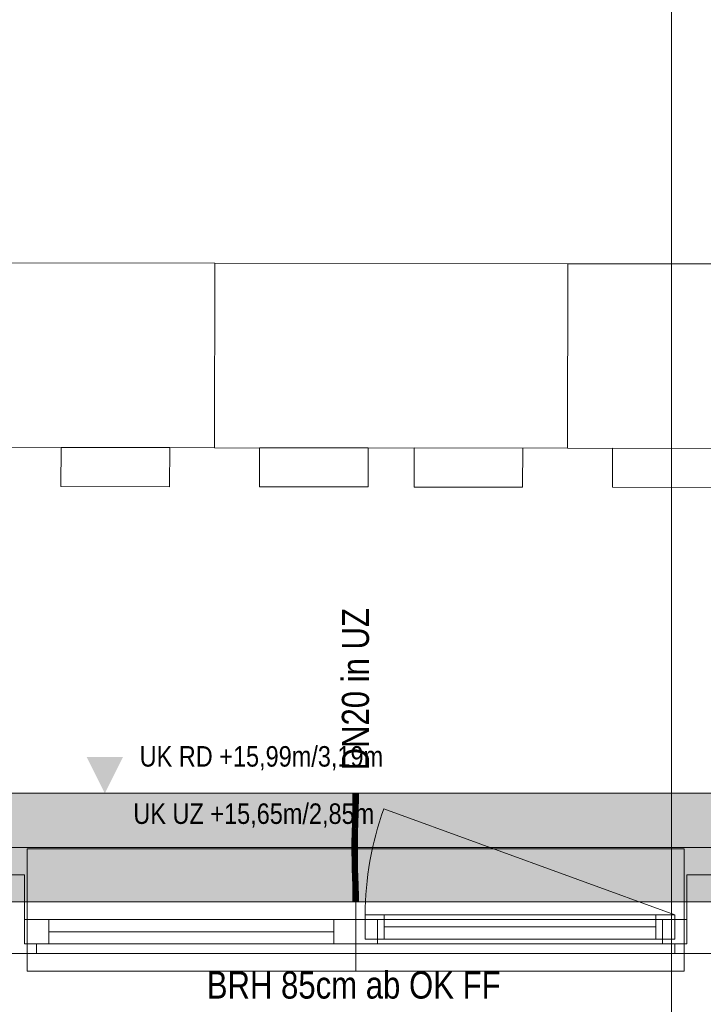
# Model space of a CAD drawing. Extents: x -620 to 300, y 62 to 1112.
# Tile 30 of 53: x -68 to -17, y 373 to 445. Entities that reach past the tile are written whole.
import ezdxf
from ezdxf.lldxf.tags import DXFTag

# ---------------------------------------------------------------- set-up
doc = ezdxf.new("R2010")
doc.units = 0
doc.layers.get('0').update_dxf_attribs({"lineweight": 13})
for name, color, linetype, lineweight, true_color in [('00_Beschriftung UZ', 3, 'Continuous', 13, 0x00ff00), ('30 -33 Aussenwände- 7 Fassade_ Elemente', 7, 'Continuous', 9, 0x00aacc), ('30 -35 Decken- 1 Konstruktion-Träger- Stahlbeton', 7, 'grob-A06GA1UR8I', 13, 0x33aa00), ('60- 61 allgemeine Ausstattung- 1 Möbel', 7, 'Continuous', 9, 0x00cccc), ('70 -75 Raumstempel-2 Verweislinie', 3, 'Continuous', 9, 0x00ff00), ('E_Leerrohr 20', 7, 'Continuous', 13, 0xcc0099), ('E_Leerrohr 20-Shading', 7, 'Continuous', 13, 0xcc0099), ('iwb_Schraffur_Unterzug', 7, 'Continuous', 5, 0xffffcc)]:
    doc.layers.add(name, color=color, linetype=linetype, lineweight=lineweight, true_color=true_color)
doc.layers.add('70 -71 Achsen- 1 Gebäudeachsen', color=7, linetype='STRICHPUNKT2-A06GA1UQ8I', lineweight=18)
doc.layers.add('Detailelementbeschriftung', color=7, linetype='Continuous', lineweight=9)
doc.styles.get("Standard").update_dxf_attribs({"font": 'ARIALN.TTF'})
tags = doc.linetypes.add('grob-A06GA1UR8I', pattern=[14, 3, -8, 3]).pattern_tags.tags
tags[8:9] = [DXFTag(74, 4), DXFTag(75, 0), DXFTag(340, '0'), DXFTag(46, 0.0), DXFTag(50, 0.0), DXFTag(44, 0.0), DXFTag(45, 0.0)]
tags[6:7] = [DXFTag(74, 4), DXFTag(75, 0), DXFTag(340, '0'), DXFTag(46, 0.0), DXFTag(50, 0.0), DXFTag(44, 0.0), DXFTag(45, 0.0)]
tags[4:5] = [DXFTag(74, 4), DXFTag(75, 0), DXFTag(340, '0'), DXFTag(46, 0.0), DXFTag(50, 0.0), DXFTag(44, 0.0), DXFTag(45, 0.0)]
tags = doc.linetypes.add('STRICHPUNKT2', pattern=[12.7, 6.35, -3.175, 0, -3.175]).pattern_tags.tags
tags[10:11] = [DXFTag(74, 4), DXFTag(75, 0), DXFTag(340, '0'), DXFTag(46, 0.0), DXFTag(50, 0.0), DXFTag(44, 0.0), DXFTag(45, 0.0)]
tags[8:9] = [DXFTag(74, 4), DXFTag(75, 0), DXFTag(340, '0'), DXFTag(46, 0.0), DXFTag(50, 0.0), DXFTag(44, 0.0), DXFTag(45, 0.0)]
tags[6:7] = [DXFTag(74, 4), DXFTag(75, 0), DXFTag(340, '0'), DXFTag(46, 0.0), DXFTag(50, 0.0), DXFTag(44, 0.0), DXFTag(45, 0.0)]
tags[4:5] = [DXFTag(74, 4), DXFTag(75, 0), DXFTag(340, '0'), DXFTag(46, 0.0), DXFTag(50, 0.0), DXFTag(44, 0.0), DXFTag(45, 0.0)]
tags = doc.linetypes.add('STRICHPUNKT2-A06GA1UQ8I', pattern=[12.7, 6.35, -3.175, 0, -3.175]).pattern_tags.tags
tags[10:11] = [DXFTag(74, 4), DXFTag(75, 0), DXFTag(340, '0'), DXFTag(46, 0.0), DXFTag(50, 0.0), DXFTag(44, 0.0), DXFTag(45, 0.0)]
tags[8:9] = [DXFTag(74, 4), DXFTag(75, 0), DXFTag(340, '0'), DXFTag(46, 0.0), DXFTag(50, 0.0), DXFTag(44, 0.0), DXFTag(45, 0.0)]
tags[6:7] = [DXFTag(74, 4), DXFTag(75, 0), DXFTag(340, '0'), DXFTag(46, 0.0), DXFTag(50, 0.0), DXFTag(44, 0.0), DXFTag(45, 0.0)]
tags[4:5] = [DXFTag(74, 4), DXFTag(75, 0), DXFTag(340, '0'), DXFTag(46, 0.0), DXFTag(50, 0.0), DXFTag(44, 0.0), DXFTag(45, 0.0)]

# ---------------------------------------------------------------- blocks, each defined once
blk = doc.blocks.new('Shading-A06GA1RM8I', base_point=(-42.94, 385.55))
at = {"layer": 'E_Leerrohr 20-Shading', "color": 224, "true_color": 0x8d0069}
for points in [[(-43.221, 388.453), (-43.28, 388.453), (-43.227, 387.731), (-43.286, 387.732)], [(-42.924, 388.453), (-42.938, 388.453), (-42.933, 387.726), (-42.944, 387.726)], [(-42.89, 387.726), (-42.88, 388.453), (-42.933, 387.726), (-42.924, 388.453)], [(-42.886, 387.726), (-42.88, 388.453), (-42.89, 387.726)], [(-43.227, 387.731), (-43.286, 387.732), (-43.244, 387.007), (-43.301, 387.009)], [(-43.243, 387.007), (-43.227, 387.731), (-43.244, 387.007)], [(-42.933, 387.726), (-42.944, 387.726), (-42.953, 387), (-42.96, 387)], [(-42.953, 387), (-42.936, 387), (-42.933, 387.726), (-42.914, 387.726)], [(-42.936, 387), (-42.917, 386.999), (-42.914, 387.726), (-42.89, 387.726)], [(-42.901, 386.999), (-42.886, 387.726), (-42.917, 386.999), (-42.89, 387.726)], [(-43.244, 387.007), (-43.301, 387.009), (-43.267, 386.283), (-43.321, 386.284)], [(-43.267, 386.283), (-43.263, 386.283), (-43.244, 387.007), (-43.243, 387.007)], [(-43.263, 386.283), (-43.262, 386.283), (-43.243, 387.007)], [(-42.953, 387), (-42.96, 387), (-42.978, 386.275), (-42.979, 386.275)], [(-42.953, 387), (-42.978, 386.275), (-42.951, 387), (-42.974, 386.275)], [(-42.974, 386.275), (-42.963, 386.275), (-42.951, 387), (-42.936, 387)], [(-42.963, 386.275), (-42.95, 386.274), (-42.936, 387), (-42.917, 386.999)], [(-42.921, 386.274), (-42.901, 386.999), (-42.95, 386.274), (-42.917, 386.999)], [(-43.34, 385.559), (-43.275, 386.008), (-43.321, 386.284), (-43.267, 386.283)], [(-43.267, 386.283), (-43.275, 386.008), (-43.263, 386.283), (-43.27, 386.047)], [(-43.27, 386.047), (-43.268, 386.057), (-43.263, 386.283), (-43.262, 386.283)], [(-42.978, 386.275), (-42.986, 386.013), (-42.974, 386.275), (-42.985, 385.904)], [(-42.978, 386.275), (-42.979, 386.275), (-42.986, 386.013)], [(-42.985, 385.904), (-42.984, 385.708), (-42.974, 386.275), (-42.963, 386.275)], [(-42.984, 385.708), (-42.983, 385.551), (-42.963, 386.275), (-42.95, 386.274)], [(-42.94, 385.55), (-42.921, 386.274), (-42.983, 385.551), (-42.95, 386.274)], [(-43.291, 385.558), (-43.34, 385.559), (-43.314, 384.831), (-43.353, 384.832)], [(-43.291, 385.558), (-43.285, 385.688), (-43.34, 385.559), (-43.275, 386.008)], [(-43.295, 384.831), (-43.281, 385.557), (-43.314, 384.831), (-43.291, 385.558)], [(-43.281, 385.557), (-43.268, 386.057), (-43.291, 385.558)], [(-43.275, 386.008), (-43.285, 385.688), (-43.27, 386.047), (-43.271, 385.993)], [(-43.271, 385.993), (-43.268, 386.057), (-43.27, 386.047)], [(-43.009, 384.828), (-42.99, 385.551), (-43.012, 384.828), (-42.996, 385.551)], [(-42.996, 385.551), (-42.999, 385.551), (-43.012, 384.828)], [(-43.006, 384.828), (-42.983, 385.551), (-43.009, 384.828), (-42.99, 385.551)], [(-43.005, 384.828), (-42.983, 385.551), (-42.995, 385.156)], [(-43.005, 384.828), (-42.953, 384.827), (-42.983, 385.551), (-42.94, 385.55)], [(-42.986, 386.013), (-42.999, 385.551), (-42.985, 385.904), (-42.996, 385.551)], [(-42.996, 385.551), (-42.99, 385.551), (-42.985, 385.904), (-42.984, 385.708)], [(-42.99, 385.551), (-42.983, 385.551), (-42.984, 385.708)], [(-43.316, 384.47), (-43.314, 384.831), (-43.355, 384.471), (-43.353, 384.832)], [(-43.298, 384.104), (-43.295, 384.831), (-43.319, 384.104), (-43.314, 384.831)], [(-43.013, 384.465), (-43.009, 384.828), (-43.014, 384.465), (-43.012, 384.828)], [(-43.008, 384.465), (-43.006, 384.828), (-43.013, 384.465), (-43.009, 384.828)], [(-43.008, 384.465), (-42.955, 384.464), (-43.005, 384.828), (-42.953, 384.827)], [(-43.008, 384.465), (-43.005, 384.828), (-43.008, 384.538)], [(-43.005, 384.828), (-43.006, 384.828), (-43.008, 384.538)], [(-43.006, 384.828), (-43.005, 384.828), (-42.995, 385.156)], [(-43.319, 384.104), (-43.316, 384.47), (-43.357, 384.104), (-43.355, 384.471)], [(-43.319, 384.104), (-43.357, 384.104), (-43.306, 383.493), (-43.349, 383.492)], [(-43.29, 383.494), (-43.298, 384.104), (-43.306, 383.493), (-43.319, 384.104)], [(-43.015, 384.105), (-43.013, 384.105), (-43.014, 384.302), (-43.012, 384.165)], [(-43.013, 384.465), (-43.014, 384.302), (-43.009, 384.465), (-43.012, 384.165)], [(-43.014, 384.302), (-43.013, 384.465), (-43.014, 384.465)], [(-43.013, 384.105), (-43.011, 384.105), (-43.012, 384.165)], [(-42.998, 383.499), (-43.011, 384.105), (-43.007, 383.499), (-43.013, 384.105)], [(-43.012, 384.165), (-43.011, 384.105), (-43.009, 384.465), (-43.008, 384.465)], [(-43.011, 384.105), (-42.957, 384.105), (-43.008, 384.465), (-42.955, 384.464)], [(-42.949, 383.5), (-42.957, 384.105), (-42.998, 383.499), (-43.011, 384.105)], [(-43.306, 383.493), (-43.349, 383.492), (-43.28, 382.884), (-43.334, 382.882)], [(-43.275, 382.884), (-43.29, 383.494), (-43.28, 382.884), (-43.306, 383.493)], [(-42.998, 383.499), (-43.007, 383.499), (-42.972, 382.892), (-42.993, 382.892)], [(-42.934, 382.893), (-42.949, 383.5), (-42.972, 382.892), (-42.998, 383.499)], [(-43.334, 382.882), (-43.313, 382.715), (-43.28, 382.884), (-43.272, 382.715)], [(-43.313, 382.715), (-43.334, 382.882), (-43.329, 382.714)], [(-43.316, 382.273), (-43.257, 382.275), (-43.329, 382.714), (-43.313, 382.715)], [(-43.313, 382.715), (-43.257, 382.275), (-43.272, 382.715), (-43.268, 382.645)], [(-43.268, 382.645), (-43.275, 382.884), (-43.28, 382.884)], [(-42.964, 382.717), (-42.972, 382.892), (-42.987, 382.717), (-42.993, 382.892)], [(-42.942, 382.284), (-42.964, 382.717), (-42.974, 382.283), (-42.987, 382.717)], [(-42.929, 382.718), (-42.934, 382.893), (-42.964, 382.717), (-42.972, 382.892)], [(-42.942, 382.284), (-42.916, 382.285), (-42.964, 382.717), (-42.929, 382.718)], [(-43.257, 382.275), (-43.316, 382.273), (-43.24, 381.667), (-43.298, 381.666)], [(-42.942, 382.284), (-42.974, 382.283), (-42.911, 381.675), (-42.957, 381.674)], [(-42.898, 381.676), (-42.916, 382.285), (-42.911, 381.675), (-42.942, 382.284)], [(-43.24, 381.667), (-43.298, 381.666), (-43.227, 381.06), (-43.285, 381.059)], [(-43.227, 381.06), (-43.285, 381.059), (-43.225, 380.453), (-43.28, 380.453)], [(-43.226, 381.06), (-43.24, 381.667), (-43.227, 381.06), (-43.24, 381.667)], [(-43.225, 380.453), (-43.223, 380.453), (-43.227, 381.06), (-43.226, 381.06)], [(-43.223, 380.453), (-43.221, 380.453), (-43.226, 381.06)], [(-42.911, 381.675), (-42.957, 381.674), (-42.889, 381.065), (-42.943, 381.064)], [(-42.88, 380.453), (-42.889, 381.065), (-42.938, 380.453), (-42.943, 381.064)], [(-42.885, 381.065), (-42.898, 381.676), (-42.889, 381.065), (-42.911, 381.675)], [(-42.88, 380.453), (-42.885, 381.065), (-42.889, 381.065)]]:
    blk.add_solid(points, dxfattribs=at)
at = {"layer": 'E_Leerrohr 20-Shading', "color": 222, "true_color": 0xc40093}
for points in [[(-43.08, 388.453), (-43.221, 388.453), (-43.086, 387.729), (-43.227, 387.731)], [(-43.08, 388.453), (-43.086, 387.729), (-43.081, 387.728)], [(-43.075, 387.728), (-43.08, 388.453), (-43.081, 387.728)], [(-42.944, 387.726), (-42.938, 388.453), (-43.075, 387.728), (-43.08, 388.453)], [(-43.182, 387.73), (-43.227, 387.731), (-43.179, 387.006), (-43.243, 387.007)], [(-43.101, 387.004), (-43.086, 387.729), (-43.179, 387.006), (-43.182, 387.73)], [(-43.086, 387.729), (-43.101, 387.004), (-43.097, 387.004)], [(-43.086, 387.003), (-43.081, 387.728), (-43.097, 387.004), (-43.086, 387.729)], [(-43.064, 387.003), (-43.075, 387.728), (-43.086, 387.003), (-43.081, 387.728)], [(-42.96, 387), (-42.944, 387.726), (-43.064, 387.003), (-43.075, 387.728)], [(-43.179, 387.006), (-43.243, 387.007), (-43.178, 386.28), (-43.262, 386.283)], [(-43.178, 386.28), (-43.134, 386.279), (-43.179, 387.006), (-43.123, 387.004)], [(-43.134, 386.279), (-43.121, 386.279), (-43.123, 387.004), (-43.101, 387.004)], [(-43.101, 387.004), (-43.121, 386.279), (-43.119, 386.279)], [(-43.11, 386.279), (-43.097, 387.004), (-43.119, 386.279), (-43.101, 387.004)], [(-43.092, 386.278), (-43.086, 387.003), (-43.11, 386.279), (-43.097, 387.004)], [(-43.05, 386.277), (-43.064, 387.003), (-43.092, 386.278), (-43.086, 387.003)], [(-42.979, 386.275), (-42.96, 387), (-43.05, 386.277), (-43.064, 387.003)], [(-43.268, 386.057), (-43.177, 385.699), (-43.262, 386.283), (-43.178, 386.28)], [(-43.178, 386.28), (-43.177, 385.699), (-43.134, 386.279), (-43.145, 385.573)], [(-43.145, 385.573), (-43.14, 385.554), (-43.134, 386.279), (-43.121, 386.279)], [(-43.119, 386.279), (-43.121, 386.279), (-43.136, 385.554), (-43.14, 385.554)], [(-43.122, 385.554), (-43.11, 386.279), (-43.136, 385.554), (-43.119, 386.279)], [(-43.094, 386.014), (-43.092, 386.278), (-43.114, 386.015), (-43.11, 386.279)], [(-43.046, 386.014), (-43.05, 386.277), (-43.094, 386.014), (-43.092, 386.278)], [(-42.986, 386.013), (-42.979, 386.275), (-43.046, 386.014), (-43.05, 386.277)], [(-43.259, 385.557), (-43.281, 385.557), (-43.249, 384.831), (-43.295, 384.831)], [(-43.268, 386.057), (-43.281, 385.557), (-43.259, 385.557)], [(-43.259, 385.557), (-43.177, 385.555), (-43.268, 386.057), (-43.177, 385.699)], [(-43.249, 384.831), (-43.173, 384.83), (-43.259, 385.557), (-43.177, 385.555)], [(-43.177, 385.699), (-43.177, 385.555), (-43.145, 385.573), (-43.145, 385.554)], [(-43.177, 385.555), (-43.173, 384.83), (-43.145, 385.554), (-43.153, 384.829)], [(-43.153, 384.829), (-43.14, 385.554), (-43.145, 385.554)], [(-43.136, 385.554), (-43.14, 385.554), (-43.15, 384.829), (-43.153, 384.829)], [(-43.132, 384.829), (-43.122, 385.554), (-43.15, 384.829), (-43.136, 385.554)], [(-43.145, 385.554), (-43.14, 385.554), (-43.145, 385.573)], [(-43.101, 384.829), (-43.097, 385.553), (-43.132, 384.829), (-43.122, 385.554)], [(-43.122, 385.554), (-43.097, 385.553), (-43.114, 386.015), (-43.094, 386.014)], [(-43.027, 384.828), (-43.037, 385.552), (-43.101, 384.829), (-43.097, 385.553)], [(-43.097, 385.553), (-43.037, 385.552), (-43.094, 386.014), (-43.046, 386.014)], [(-43.037, 385.552), (-42.999, 385.551), (-43.046, 386.014), (-42.986, 386.013)], [(-43.027, 384.828), (-43.02, 384.828), (-43.037, 385.552), (-42.999, 385.551)], [(-43.249, 384.831), (-43.295, 384.831), (-43.247, 384.104), (-43.298, 384.104)], [(-43.249, 384.831), (-43.248, 384.469), (-43.173, 384.83), (-43.168, 384.468)], [(-43.173, 384.83), (-43.168, 384.468), (-43.153, 384.829), (-43.155, 384.468)], [(-43.155, 384.468), (-43.134, 384.467), (-43.15, 384.829), (-43.132, 384.829)], [(-43.15, 384.829), (-43.153, 384.829), (-43.155, 384.468)], [(-43.102, 384.302), (-43.101, 384.829), (-43.135, 384.301), (-43.132, 384.829)], [(-43.102, 384.105), (-43.027, 384.828), (-43.101, 384.829)], [(-43.102, 384.105), (-43.028, 384.105), (-43.027, 384.828), (-43.025, 384.209)], [(-43.026, 384.302), (-43.012, 384.828), (-43.027, 384.828)], [(-43.026, 384.302), (-43.018, 384.302), (-43.012, 384.828), (-43.014, 384.465)], [(-43.247, 384.104), (-43.298, 384.104), (-43.253, 383.494), (-43.29, 383.494)], [(-43.253, 383.494), (-43.15, 383.496), (-43.247, 384.104), (-43.163, 384.105)], [(-43.248, 384.469), (-43.247, 384.104), (-43.168, 384.468), (-43.163, 384.105)], [(-43.164, 384.468), (-43.168, 384.468), (-43.16, 384.105), (-43.163, 384.105)], [(-43.155, 384.468), (-43.164, 384.468), (-43.157, 384.105), (-43.16, 384.105)], [(-43.163, 384.105), (-43.15, 383.496), (-43.16, 384.105), (-43.149, 383.496)], [(-43.149, 383.496), (-43.157, 384.105), (-43.16, 384.105)], [(-43.137, 384.105), (-43.155, 384.468), (-43.157, 384.105)], [(-43.137, 384.105), (-43.157, 384.105), (-43.135, 383.496), (-43.149, 383.496)], [(-43.155, 384.468), (-43.137, 384.105), (-43.134, 384.467)], [(-43.137, 384.105), (-43.102, 384.105), (-43.135, 384.301), (-43.102, 384.302)], [(-43.1, 383.497), (-43.102, 384.105), (-43.135, 383.496), (-43.137, 384.105)], [(-43.102, 384.105), (-43.1, 383.497), (-43.028, 384.105), (-43.028, 384.079)], [(-43.028, 384.079), (-43.1, 383.497), (-43.043, 383.498)], [(-43.025, 384.105), (-43.028, 384.079), (-43.04, 383.498), (-43.043, 383.498)], [(-43.025, 384.105), (-43.04, 383.498), (-43.026, 383.969)], [(-43.04, 383.498), (-43.031, 383.498), (-43.026, 383.969)], [(-43.031, 383.498), (-43.023, 384.105), (-43.026, 383.969)], [(-43.023, 384.105), (-43.031, 383.498), (-43.015, 384.105), (-43.02, 383.499)], [(-43.028, 384.105), (-43.025, 384.105), (-43.025, 384.209)], [(-43.028, 384.079), (-43.025, 384.105), (-43.028, 384.105)], [(-43.026, 384.302), (-43.025, 384.105), (-43.018, 384.302), (-43.023, 384.105)], [(-43.023, 384.105), (-43.025, 384.105), (-43.026, 383.969)], [(-43.023, 384.105), (-43.015, 384.105), (-43.018, 384.302), (-43.014, 384.302)], [(-43.02, 383.499), (-43.007, 383.499), (-43.015, 384.105)], [(-43.018, 384.302), (-43.014, 384.302), (-43.014, 384.465)], [(-43.253, 383.494), (-43.29, 383.494), (-43.263, 382.884), (-43.275, 382.884)], [(-43.263, 382.884), (-43.134, 382.888), (-43.253, 383.494), (-43.15, 383.496)], [(-43.134, 382.888), (-43.149, 383.496), (-43.15, 383.496)], [(-43.135, 383.496), (-43.149, 383.496), (-43.131, 382.888), (-43.134, 382.888)], [(-43.095, 382.889), (-43.1, 383.497), (-43.131, 382.888), (-43.135, 383.496)], [(-43.095, 382.889), (-43.058, 382.89), (-43.1, 383.497), (-43.04, 383.498)], [(-43.058, 382.89), (-43.041, 382.89), (-43.04, 383.498), (-43.031, 383.498)], [(-42.993, 382.892), (-43.007, 383.499), (-43.041, 382.89), (-43.031, 383.498)], [(-43.263, 382.884), (-43.275, 382.884), (-43.268, 382.645)], [(-43.268, 382.645), (-43.116, 382.279), (-43.267, 382.715), (-43.129, 382.717)], [(-43.116, 382.279), (-43.268, 382.645), (-43.257, 382.275)], [(-43.129, 382.717), (-43.134, 382.888), (-43.267, 382.715), (-43.263, 382.884)], [(-43.131, 382.888), (-43.134, 382.888), (-43.129, 382.717)], [(-43.09, 382.28), (-43.095, 382.889), (-43.129, 382.717), (-43.131, 382.888)], [(-43.09, 382.28), (-43.129, 382.717), (-43.116, 382.279)], [(-43.09, 382.28), (-43.078, 382.28), (-43.095, 382.889), (-43.058, 382.89)], [(-43.078, 382.28), (-43.054, 382.281), (-43.058, 382.89), (-43.041, 382.89)], [(-43.054, 382.281), (-42.993, 382.892), (-43.041, 382.89)], [(-43.054, 382.281), (-42.995, 382.283), (-42.993, 382.892), (-42.987, 382.717)], [(-42.995, 382.283), (-42.974, 382.283), (-42.987, 382.717)], [(-43.116, 382.279), (-43.257, 382.275), (-43.098, 381.671), (-43.24, 381.667)], [(-43.09, 382.28), (-43.116, 382.279), (-43.085, 381.671), (-43.098, 381.671)], [(-43.078, 382.28), (-43.09, 382.28), (-43.088, 381.969)], [(-43.085, 381.671), (-43.078, 382.28), (-43.088, 381.969)], [(-43.085, 381.671), (-43.066, 381.671), (-43.078, 382.28), (-43.054, 382.281)], [(-43.066, 381.671), (-43.004, 381.673), (-43.054, 382.281), (-42.995, 382.283)], [(-43.004, 381.673), (-42.957, 381.674), (-42.995, 382.283), (-42.974, 382.283)], [(-43.098, 381.671), (-43.24, 381.667), (-43.085, 381.062), (-43.226, 381.06)], [(-43.085, 381.062), (-43.226, 381.06), (-43.08, 380.453), (-43.221, 380.453)], [(-43.081, 381.062), (-43.085, 381.671), (-43.082, 381.062), (-43.098, 381.671)], [(-43.098, 381.671), (-43.098, 381.671), (-43.082, 381.062), (-43.085, 381.062)], [(-43.076, 381.062), (-43.066, 381.671), (-43.081, 381.062), (-43.085, 381.671)], [(-43.08, 380.453), (-43.081, 381.062), (-43.085, 381.062)], [(-43.08, 380.453), (-43.076, 381.062), (-43.081, 381.062)], [(-42.938, 380.453), (-42.943, 381.064), (-43.08, 380.453), (-43.076, 381.062)], [(-43.076, 381.062), (-43.014, 381.063), (-43.066, 381.671), (-43.004, 381.673)], [(-43.014, 381.063), (-42.943, 381.064), (-43.004, 381.673), (-42.957, 381.674)]]:
    blk.add_solid(points, dxfattribs=at)
blk = doc.blocks.new('Shading-A06GA1RO8I', base_point=(-43.28, 387.665))
at = {"layer": 'E_Leerrohr 20-Shading', "color": 224, "true_color": 0xae0082}
for points in [[(-43.41, 388.453), (-43.08, 388.453), (-43.41, 388.465), (-43.08, 388.465)], [(-43.28, 387.665), (-43.08, 387.665), (-43.28, 388.453), (-43.08, 388.453)], [(-43.08, 388.453), (-42.75, 388.453), (-43.08, 388.465), (-42.75, 388.465)], [(-43.08, 387.665), (-42.88, 387.665), (-43.08, 388.453), (-42.88, 388.453)]]:
    blk.add_solid(points, dxfattribs=at)
blk = doc.blocks.new('Shading-A06GA1RQ8I', base_point=(-43.08, 381.241))
at = {"layer": 'E_Leerrohr 20-Shading', "color": 224, "true_color": 0xae0082}
for points in [[(-43.08, 381.241), (-43.28, 381.241), (-43.08, 380.453), (-43.28, 380.453)], [(-42.88, 381.241), (-43.08, 381.241), (-42.88, 380.453), (-43.08, 380.453)], [(-43.08, 380.453), (-43.41, 380.453), (-43.08, 380.441), (-43.41, 380.441)], [(-42.75, 380.453), (-43.08, 380.453), (-42.75, 380.441), (-43.08, 380.441)]]:
    blk.add_solid(points, dxfattribs=at)
blk = doc.blocks.new('Referenz-A06GA1UT8I')
at = {"layer": '00_Beschriftung UZ', "color": 0, "lineweight": -2}
for points in [[(-60.219, 391.124), (-61.551, 388.453), (-62.889, 391.122)], [(-62.883, 385.783), (-61.551, 388.453), (-60.212, 385.785)]]:
    blk.add_solid(points, dxfattribs=at)
at = {"layer": '30 -33 Aussenwände- 7 Fassade_ Elemente', "color": 0, "linetype": 'Continuous', "lineweight": -2, "ltscale": 0.13}
for p, q in [((34.921, 388.453), (-121.079, 388.453)), ((-67.479, 382.453), (-69.879, 382.453)), ((-67.479, 377.353), (-67.479, 382.453)), ((-18.679, 382.453), (-18.679, 377.353)), ((-16.279, 382.453), (-18.679, 382.453)), ((-67.479, 379.153), (-65.679, 379.153)), ((-67.479, 379.153), (-43.079, 379.153)), ((-67.479, 377.353), (-67.479, 379.153)), ((-67.479, 377.353), (-67.479, 379.153)), ((-65.679, 379.153), (-65.679, 377.353)), ((-44.679, 377.353), (-44.679, 379.153)), ((-44.679, 379.153), (-43.079, 379.153)), ((-43.079, 379.153), (-18.679, 379.153)), ((-43.079, 379.153), (-43.079, 377.353)), ((-43.079, 379.153), (-41.479, 379.153)), ((-43.079, 379.153), (-43.079, 377.353)), ((-42.379, 379.503), (-40.979, 379.503)), ((-42.379, 379.503), (-19.579, 379.503)), ((-42.379, 377.703), (-42.379, 379.503)), ((-42.379, 377.703), (-42.379, 379.503)), ((-41.479, 379.153), (-41.479, 377.353)), ((-40.979, 379.503), (-40.979, 377.703)), ((-20.979, 379.503), (-19.579, 379.503)), ((-20.979, 377.703), (-20.979, 379.503)), ((-20.479, 377.353), (-20.479, 379.153)), ((-20.479, 379.153), (-18.679, 379.153)), ((-19.579, 379.503), (-19.579, 377.703)), ((-19.579, 379.503), (-19.579, 377.703)), ((-18.679, 379.153), (-18.679, 377.353)), ((-18.679, 379.153), (-18.679, 377.353)), ((-44.679, 378.253), (-65.679, 378.253)), ((-40.979, 378.603), (-20.979, 378.603)), ((-19.579, 377.703), (-42.379, 377.703)), ((-40.979, 377.703), (-42.379, 377.703)), ((-19.579, 377.703), (-20.979, 377.703)), ((-43.079, 377.353), (-67.479, 377.353)), ((-65.679, 377.353), (-67.479, 377.353)), ((-66.579, 377.353), (-67.479, 377.353)), ((-66.579, 376.653), (-66.579, 377.353)), ((-43.079, 377.353), (-44.679, 377.353)), ((-41.479, 377.353), (-43.079, 377.353)), ((-18.679, 377.353), (-43.079, 377.353)), ((-18.679, 377.353), (-20.479, 377.353)), ((-18.679, 377.353), (-19.579, 377.353)), ((-19.579, 377.353), (-19.579, 376.653)), ((47.221, 376.653), (-463.379, 376.653)), ((-70.779, 376.653), (-66.579, 376.653)), ((-19.579, 376.653), (-15.379, 376.653))]:
    blk.add_line(p, q, dxfattribs=at)
at = {"layer": '30 -33 Aussenwände- 7 Fassade_ Elemente', "color": 0, "linetype": 'grob-A06GA1UR8I', "lineweight": -2, "ltscale": 0.13}
blk.add_line((-19.579, 379.503), (-41.004, 387.301), dxfattribs=at)
at = {"layer": '30 -33 Aussenwände- 7 Fassade_ Elemente', "color": 0, "lineweight": -2}
for p, q in [((-43.079, 384.353), (-67.279, 384.353)), ((-67.279, 384.353), (-67.279, 379.153)), ((-18.879, 384.353), (-43.079, 384.353)), ((-43.079, 384.353), (-43.079, 379.153)), ((-18.879, 379.153), (-18.879, 384.353)), ((-67.279, 379.153), (-67.279, 377.353)), ((-65.679, 379.153), (-67.279, 379.153)), ((-65.679, 377.353), (-65.679, 379.153)), ((-65.679, 379.153), (-44.679, 379.153)), ((-44.679, 379.153), (-44.679, 377.353)), ((-44.679, 379.153), (-43.079, 379.153)), ((-43.079, 379.153), (-43.079, 377.353)), ((-41.479, 379.153), (-43.079, 379.153)), ((-42.379, 379.503), (-42.379, 377.703)), ((-42.379, 379.503), (-40.979, 379.503)), ((-41.479, 377.353), (-41.479, 379.153)), ((-40.979, 379.503), (-40.979, 377.703)), ((-40.979, 379.503), (-20.979, 379.503)), ((-20.979, 379.503), (-20.979, 377.703)), ((-20.979, 379.503), (-19.579, 379.503)), ((-20.479, 379.153), (-18.879, 379.153)), ((-20.479, 377.353), (-20.479, 379.153)), ((-19.579, 379.503), (-19.579, 377.703)), ((-18.879, 379.153), (-18.879, 377.353)), ((-65.679, 378.253), (-44.679, 378.253)), ((-20.979, 378.603), (-40.979, 378.603)), ((-40.979, 377.703), (-42.379, 377.703)), ((-20.979, 377.703), (-40.979, 377.703)), ((-19.579, 377.703), (-20.979, 377.703)), ((-67.279, 377.353), (-65.679, 377.353)), ((-67.279, 375.353), (-67.279, 377.353)), ((-44.679, 377.353), (-65.679, 377.353)), ((-43.079, 377.353), (-44.679, 377.353)), ((-43.079, 377.353), (-43.079, 375.353)), ((-43.079, 377.353), (-41.479, 377.353)), ((-20.479, 377.353), (-41.479, 377.353)), ((-18.879, 377.353), (-20.479, 377.353)), ((-18.879, 377.353), (-18.879, 375.353)), ((-43.079, 375.353), (-67.279, 375.353)), ((-18.879, 375.353), (-43.079, 375.353))]:
    blk.add_line(p, q, dxfattribs=at)
at = {"layer": '30 -33 Aussenwände- 7 Fassade_ Elemente', "color": 0, "linetype": 'grob-A06GA1UR8I', "lineweight": -2, "ltscale": 0.13}
blk.add_ellipse((-19.579, 379.503), major_axis=(-21.425, 7.798), ratio=1, start_param=0, end_param=0.349066, dxfattribs=at)
at = {"layer": '30 -35 Decken- 1 Konstruktion-Träger- Stahlbeton', "color": 0, "lineweight": -2}
for p, q in [((-451.579, 388.453), (35.421, 388.453)), ((-451.579, 380.453), (35.421, 380.453))]:
    blk.add_line(p, q, dxfattribs=at)
at = {"layer": '60- 61 allgemeine Ausstattung- 1 Möbel', "color": 0, "linetype": 'Continuous', "lineweight": -2, "ltscale": 0.13}
for p, q in [((-79.454, 427.563), (-53.454, 427.527)), ((-53.454, 427.527), (-53.473, 413.927)), ((-53.473, 413.927), (-53.454, 427.527)), ((-53.454, 427.527), (-27.454, 427.49)), ((-27.473, 413.89), (-27.454, 427.49)), ((-27.454, 427.49), (-27.473, 413.89)), ((-27.454, 427.49), (-1.454, 427.454)), ((-53.473, 413.927), (-79.473, 413.963)), ((-64.782, 411.062), (-64.778, 413.942)), ((-64.778, 413.942), (-56.778, 413.931)), ((-56.778, 413.931), (-56.782, 411.051)), ((-27.473, 413.89), (-53.473, 413.927)), ((-50.171, 411.041), (-50.167, 413.922)), ((-50.167, 413.922), (-42.167, 413.911)), ((-42.167, 413.911), (-42.171, 411.03)), ((-38.782, 411.025), (-38.778, 413.906)), ((-38.778, 413.906), (-30.778, 413.895)), ((-30.778, 413.895), (-30.782, 411.014)), ((-1.473, 413.854), (-27.473, 413.89)), ((-24.172, 411.005), (-24.167, 413.886)), ((-24.167, 413.886), (-16.167, 413.875)), ((-56.782, 411.051), (-64.782, 411.062)), ((-42.171, 411.03), (-50.171, 411.041)), ((-30.782, 411.014), (-38.782, 411.025)), ((-16.172, 410.994), (-24.172, 411.005))]:
    blk.add_line(p, q, dxfattribs=at)
at = {"layer": '70 -71 Achsen- 1 Gebäudeachsen', "color": 0, "linetype": 'STRICHPUNKT2-A06GA1UQ8I', "lineweight": -2, "ltscale": 0.13}
blk.add_line((-538.631, 384.453), (76.308, 384.453), dxfattribs=at)
at = {"layer": '70 -75 Raumstempel-2 Verweislinie', "color": 0, "linetype": 'Continuous', "lineweight": -2, "ltscale": 0.13}
blk.add_line((-19.809, 319.795), (-19.809, 454.594), dxfattribs=at)
at = {"layer": '00_Beschriftung UZ', "color": 0, "linetype": 'Continuous', "lineweight": -2, "ltscale": 0.13, "char_height": 1.51033, "attachment_point": 1}
for s, insert in [('{\\fArial Narrow;UK RD +15,99m/3,19m}', (-58.99, 391.93)), ('{\\fArial Narrow;UK UZ +15,65m/2,85m}', (-59.454, 387.706))]:
    blk.add_mtext(s, dxfattribs=dict(at, insert=insert))
at = {"layer": '30 -33 Aussenwände- 7 Fassade_ Elemente', "color": 0, "linetype": 'ByBlock', "lineweight": -2, "ltscale": 0.13, "insert": (-54.047, 375.321), "char_height": 2, "attachment_point": 1}
blk.add_mtext('{\\fArial Narrow;BRH 85cm ab OK FF}', dxfattribs=at)
blk = doc.blocks.new('Referenz-A06GA1UV8I')
at = {"layer": 'iwb_Schraffur_Unterzug', "linetype": 'Continuous', "ltscale": 0.13}
blk.add_solid([(-451.579, 388.453), (35.421, 388.453), (-451.579, 380.453), (35.421, 380.453)], dxfattribs=at)
blk = doc.blocks.new('Enddeckel-A06GA26T8I')
at = {"color": 0, "linetype": 'ByBlock', "lineweight": -2, "ltscale": 0.13}
for p, q in [((-43.41, 388.465), (-43.41, 388.453)), ((-43.41, 388.465), (-43.216, 388.465)), ((-43.41, 388.453), (-43.216, 388.453)), ((-43.28, 388.453), (-43.28, 387.665)), ((-43.28, 388.453), (-43.162, 388.453)), ((-43.216, 388.465), (-42.943, 388.465)), ((-43.216, 388.453), (-42.943, 388.453)), ((-43.162, 388.453), (-42.997, 388.453)), ((-42.997, 388.453), (-42.88, 388.453)), ((-42.943, 388.465), (-42.75, 388.465)), ((-42.943, 388.453), (-42.75, 388.453)), ((-42.88, 387.665), (-42.88, 388.453)), ((-42.75, 388.453), (-42.75, 388.465)), ((-43.28, 387.665), (-43.162, 387.665)), ((-43.162, 387.665), (-42.997, 387.665)), ((-42.997, 387.665), (-42.88, 387.665))]:
    blk.add_line(p, q, dxfattribs=at)
at = {"color": 0, "linetype": 'STRICHPUNKT2', "lineweight": 5, "ltscale": 0.13}
blk.add_line((-43.08, 388.453), (-43.08, 387.665), dxfattribs=at)
blk = doc.blocks.new('Flexrohr-A06GA26Z8I')
at = {"color": 0, "linetype": 'ByBlock', "lineweight": -2, "ltscale": 0.13}
for p, q in [((-43.28, 388.453), (-43.286, 387.732)), ((-43.28, 388.453), (-42.88, 388.453)), ((-42.88, 388.453), (-42.886, 387.726)), ((-43.286, 387.732), (-43.301, 387.009)), ((-43.275, 387.656), (-42.899, 387.65)), ((-43.271, 388.055), (-42.895, 388.052)), ((-42.886, 387.726), (-42.901, 386.999)), ((-43.301, 387.009), (-43.321, 386.284)), ((-43.293, 386.858), (-42.917, 386.849)), ((-43.284, 387.258), (-42.908, 387.25)), ((-42.901, 386.999), (-42.921, 386.274)), ((-43.321, 386.284), (-43.34, 385.559)), ((-43.304, 386.459), (-42.928, 386.449)), ((-42.921, 386.274), (-42.94, 385.55)), ((-43.34, 385.559), (-43.353, 384.832)), ((-43.325, 385.658), (-42.949, 385.65)), ((-43.315, 386.059), (-42.939, 386.049)), ((-42.94, 385.55), (-42.953, 384.827)), ((-43.353, 384.832), (-43.357, 384.104)), ((-43.341, 384.856), (-42.965, 384.852)), ((-43.333, 385.258), (-42.958, 385.251)), ((-42.953, 384.827), (-42.957, 384.105)), ((-43.357, 384.104), (-43.349, 383.492)), ((-43.344, 384.053), (-42.968, 384.055)), ((-43.343, 384.455), (-42.967, 384.454)), ((-42.957, 384.105), (-42.949, 383.5)), ((-43.349, 383.492), (-43.334, 382.882)), ((-43.339, 383.652), (-42.963, 383.657)), ((-43.331, 383.25), (-42.955, 383.259)), ((-42.949, 383.5), (-42.934, 382.893)), ((-43.334, 382.882), (-43.316, 382.273)), ((-43.321, 382.849), (-42.945, 382.86)), ((-42.934, 382.893), (-42.916, 382.285)), ((-43.316, 382.273), (-43.298, 381.666)), ((-43.309, 382.449), (-42.933, 382.46)), ((-43.297, 382.05), (-42.921, 382.06)), ((-42.916, 382.285), (-42.898, 381.676)), ((-43.298, 381.666), (-43.285, 381.059)), ((-43.286, 381.65), (-42.91, 381.66)), ((-43.285, 381.059), (-43.28, 380.453)), ((-43.277, 381.252), (-42.901, 381.259)), ((-42.898, 381.676), (-42.885, 381.065)), ((-42.885, 381.065), (-42.88, 380.453)), ((-43.28, 380.453), (-42.88, 380.453)), ((-43.271, 380.853), (-42.895, 380.857)), ((-43.268, 380.455), (-42.892, 380.455))]:
    blk.add_line(p, q, dxfattribs=at)
blk = doc.blocks.new('Einzeiliger Text-A06GA2878I')
at = {"color": 0, "lineweight": -2, "insert": (-44.099, 390.142), "char_height": 2, "attachment_point": 1, "rotation": 90}
blk.add_mtext('{\\fArial Narrow;DN20 in UZ}', dxfattribs=at)
blk = doc.blocks.new('Enddeckel-A06GA28D8I')
at = {"color": 0, "linetype": 'ByBlock', "lineweight": -2, "ltscale": 0.13}
for p, q in [((-43.28, 381.241), (-43.28, 380.453)), ((-43.162, 381.241), (-43.28, 381.241)), ((-42.997, 381.241), (-43.162, 381.241)), ((-42.88, 381.241), (-42.997, 381.241)), ((-42.88, 380.453), (-42.88, 381.241)), ((-43.41, 380.453), (-43.41, 380.441)), ((-43.216, 380.453), (-43.41, 380.453)), ((-43.216, 380.441), (-43.41, 380.441)), ((-43.162, 380.453), (-43.28, 380.453)), ((-42.943, 380.453), (-43.216, 380.453)), ((-42.943, 380.441), (-43.216, 380.441)), ((-42.997, 380.453), (-43.162, 380.453)), ((-42.88, 380.453), (-42.997, 380.453)), ((-42.75, 380.453), (-42.943, 380.453)), ((-42.75, 380.441), (-42.943, 380.441)), ((-42.75, 380.441), (-42.75, 380.453))]:
    blk.add_line(p, q, dxfattribs=at)
at = {"color": 0, "linetype": 'STRICHPUNKT2', "lineweight": 5, "ltscale": 0.13}
blk.add_line((-43.08, 380.453), (-43.08, 381.241), dxfattribs=at)

msp = doc.modelspace()

# ---------------------------------------------------------------- block references
at = {"color": 8, "lineweight": 13, "ltscale": 0.13, "true_color": 0x808080}
msp.add_blockref('Referenz-A06GA1UT8I', (0, 0), dxfattribs=at)
at = {"color": 8, "lineweight": 25, "ltscale": 0.25, "true_color": 0x808080}
msp.add_blockref('Referenz-A06GA1UV8I', (0, 0), dxfattribs=at)
at = {"layer": 'Detailelementbeschriftung', "ltscale": 0.13}
msp.add_blockref('Einzeiliger Text-A06GA2878I', (0, 0), dxfattribs=at)
at = {"layer": 'E_Leerrohr 20'}
for name, p in [('Shading-A06GA1RO8I', (-43.28, 387.665)), ('Shading-A06GA1RM8I', (-42.94, 385.55)), ('Shading-A06GA1RQ8I', (-43.08, 381.241))]:
    msp.add_blockref(name, p, dxfattribs=at)
at = {"layer": 'E_Leerrohr 20', "ltscale": 0.13}
for name in ['Enddeckel-A06GA26T8I', 'Flexrohr-A06GA26Z8I', 'Enddeckel-A06GA28D8I']:
    msp.add_blockref(name, (0, 0), dxfattribs=at)

doc.saveas('drawing.dxf')
